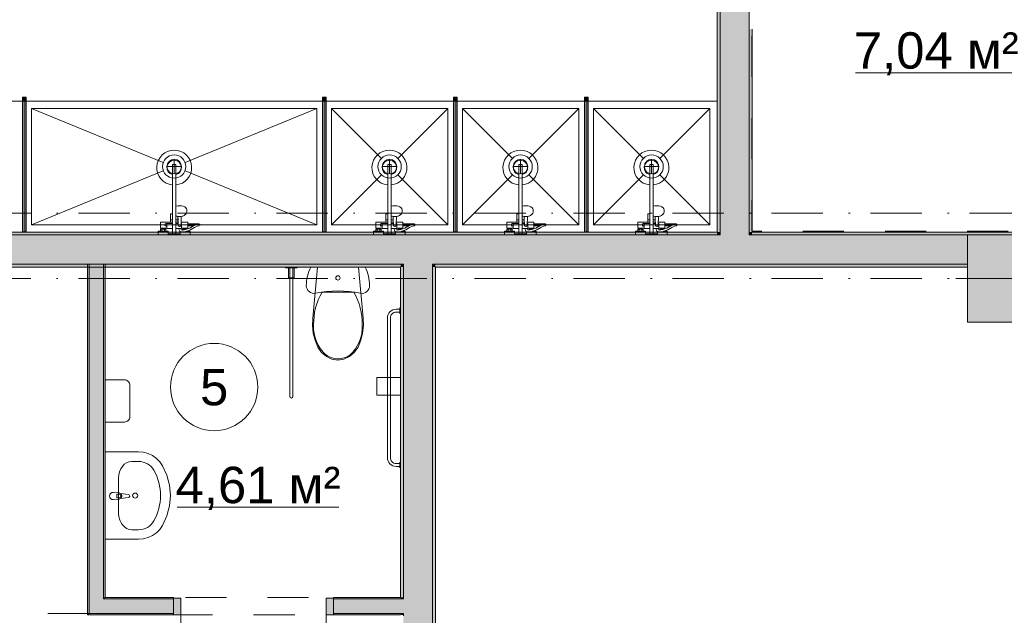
# Model space of a CAD drawing. Header units: millimetres. Extents: x 0 to 1184, y 0 to 836.
# Tile 13 of 66: x 373 to 441, y 426 to 467. Entities that reach past the tile are written whole.
import ezdxf
from ezdxf.xclip import XClip

# ---------------------------------------------------------------- set-up
doc = ezdxf.new("R2010")
doc.units = ezdxf.units.MM
doc.header["$MEASUREMENT"] = 0
doc.header["$XCLIPFRAME"] = 0
doc.linetypes.add('Штриховая', pattern=[5.644444, 2.822222, -2.822222])
doc.linetypes.add('Штрихпунктирная', pattern=[6.702778, 3.527778, -1.763889, 0, -1.411111])
for name, color, linetype in [('Интерьер - Оборудование', 7, 'Continuous'), ('Интерьер - Сантехника', 7, 'Continuous'), ('Конструктив - Колонны', 7, 'Continuous'), ('Конструктив - Стены Блок 100 нов', 7, 'Continuous'), ('Конструктив - Стены Блок 200 нов', 7, 'Continuous'), ('Элемент Модели - Зона', 7, 'Continuous'), ('Элемент Модели - Оси', 7, 'Continuous')]:
    doc.layers.add(name, color=color, linetype=linetype)
doc.styles.add('СГЕНЕРИР_СТИЛЬ_3', font='txt')

# ---------------------------------------------------------------- blocks, each defined once
blk = doc.blocks.new('Чертеж_4_4', base_point=(-278.479, 89.564))
at = {"layer": 'Интерьер - Оборудование', "linetype": 'Continuous', "lineweight": 0, "true_color": 0x00007f}
for points in [[(373.84, 462.034), (373.59, 462.034), (373.59, 461.784), (373.84, 461.784)], [(394.451, 462.034), (394.201, 462.034), (394.201, 461.784), (394.451, 461.784)], [(403.451, 462.034), (403.201, 462.034), (403.201, 461.784), (403.451, 461.784)], [(412.451, 462.034), (412.201, 462.034), (412.201, 461.784), (412.451, 461.784)]]:
    blk.add_hatch(color=176, dxfattribs=at).paths.add_polyline_path(points)
at = {"layer": 'Интерьер - Оборудование', "linetype": 'Continuous', "lineweight": 0, "true_color": 0x000000}
for points in [[(373.835, 452.784), (373.835, 461.784), (373.595, 461.784), (373.595, 452.784)], [(394.446, 452.784), (394.446, 461.784), (394.206, 461.784), (394.206, 452.784)], [(403.446, 452.784), (403.446, 461.784), (403.206, 461.784), (403.206, 452.784)], [(412.446, 452.784), (412.446, 461.784), (412.206, 461.784), (412.206, 452.784)]]:
    blk.add_hatch(color=18, dxfattribs=at).paths.add_polyline_path(points)
at = {"layer": 'Конструктив - Колонны', "linetype": 'Continuous', "lineweight": 0, "true_color": 0x000000}
blk.add_hatch(color=18, dxfattribs=at).paths.add_polyline_path([(438.522, 446.564), (444.522, 446.564), (444.522, 452.564), (438.522, 452.564)])
at = {"layer": 'Конструктив - Стены Блок 100 нов', "linetype": 'Continuous', "lineweight": 0, "true_color": 0x000000}
for points in [[(378.069, 450.564), (378.069, 426.559), (378.169, 426.559), (378.169, 450.564)], [(378.169, 450.564), (378.169, 427.559), (379.169, 427.559), (379.169, 450.564)], [(379.269, 427.659), (379.269, 450.564), (379.169, 450.564), (379.169, 427.659)], [(379.169, 427.559), (378.169, 426.559), (379.169, 426.559)], [(379.169, 427.559), (378.169, 427.559), (378.169, 426.559)], [(379.269, 427.659), (379.169, 427.559), (379.269, 427.559)], [(379.269, 427.659), (379.169, 427.659), (379.169, 427.559)], [(379.169, 426.559), (383.969, 426.559), (383.969, 427.559), (379.169, 427.559)], [(379.269, 427.659), (379.269, 427.559), (383.969, 427.559), (383.969, 427.659)], [(383.969, 427.609), (383.969, 426.459), (384.469, 426.459), (384.469, 427.609)], [(394.969, 426.459), (394.969, 427.609), (394.469, 427.609), (394.469, 426.459)], [(394.969, 427.659), (394.969, 427.559), (399.569, 427.559), (399.569, 427.659)], [(394.969, 426.559), (399.569, 426.559), (399.569, 427.559), (394.969, 427.559)], [(399.769, 426.559), (399.769, 427.559), (399.569, 427.559), (399.569, 426.559)], [(378.069, 426.459), (378.169, 426.459), (378.169, 426.559)], [(378.169, 426.559), (378.069, 426.559), (378.069, 426.459)], [(383.969, 426.559), (378.169, 426.559), (378.169, 426.459), (383.969, 426.459)], [(399.569, 426.559), (394.969, 426.559), (394.969, 426.459), (399.569, 426.459)]]:
    blk.add_hatch(color=18, dxfattribs=at).paths.add_polyline_path(points)
at = {"layer": 'Конструктив - Стены Блок 200 нов', "linetype": 'Continuous', "lineweight": 0, "true_color": 0x000000}
for points in [[(421.319, 452.764), (421.519, 452.764), (421.519, 487.564), (421.319, 487.564)], [(421.519, 485.564), (421.519, 452.764), (423.519, 452.764), (423.519, 485.564)], [(423.519, 466.714), (423.519, 452.764), (423.719, 452.764), (423.719, 466.714)], [(240.723, 452.564), (421.319, 452.564), (421.319, 452.764), (240.723, 452.764)], [(354.521, 452.564), (354.521, 450.564), (399.769, 450.564), (399.769, 452.564)], [(399.769, 450.564), (401.769, 450.564), (401.769, 452.564), (399.769, 452.564)], [(401.769, 450.564), (421.519, 450.564), (421.519, 452.564), (401.769, 452.564)], [(421.319, 452.564), (421.519, 452.564), (421.519, 452.764), (421.319, 452.764)], [(421.519, 452.564), (423.519, 452.564), (423.519, 452.764), (421.519, 452.764)], [(421.519, 450.564), (423.519, 450.564), (423.519, 452.564), (421.519, 452.564)], [(423.519, 452.564), (423.719, 452.564), (423.719, 452.764), (423.519, 452.764)], [(423.519, 452.564), (423.519, 450.564), (438.522, 450.564), (438.522, 452.564)], [(423.719, 452.564), (445.319, 452.564), (445.319, 452.764), (423.719, 452.764)], [(354.521, 450.364), (399.569, 450.364), (399.569, 450.564), (354.521, 450.564)], [(399.569, 450.364), (399.769, 450.364), (399.769, 450.564), (399.569, 450.564)], [(399.769, 450.364), (401.769, 450.364), (401.769, 450.564), (399.769, 450.564)], [(401.769, 450.364), (401.969, 450.364), (401.969, 450.564), (401.769, 450.564)], [(401.969, 450.364), (438.522, 450.364), (438.522, 450.564), (401.969, 450.564)], [(399.769, 427.659), (399.769, 450.364), (399.569, 450.364), (399.569, 427.659)], [(401.769, 427.559), (401.769, 450.364), (399.769, 450.364), (399.769, 427.559)], [(401.969, 399.747), (401.969, 450.364), (401.769, 450.364), (401.769, 399.947)], [(399.769, 427.559), (399.769, 427.659), (399.569, 427.659), (399.569, 427.559)], [(401.769, 426.559), (401.769, 427.559), (399.769, 427.559), (399.769, 426.559)], [(399.769, 426.459), (399.769, 426.559), (399.569, 426.559), (399.569, 426.459)], [(401.769, 399.664), (401.769, 426.559), (399.769, 426.559), (399.769, 401.665)]]:
    blk.add_hatch(color=18, dxfattribs=at).paths.add_polyline_path(points)
at = {"layer": 'Интерьер - Оборудование', "color": 7, "linetype": 'Continuous', "lineweight": 15}
for p, q in [((373.59, 461.784), (373.59, 452.784)), ((373.595, 461.784), (373.59, 461.784)), ((373.835, 461.784), (373.84, 461.784)), ((373.84, 461.784), (373.84, 452.784)), ((394.201, 461.784), (394.201, 452.784)), ((394.206, 461.784), (394.201, 461.784)), ((394.446, 461.784), (394.451, 461.784)), ((394.451, 461.784), (394.451, 452.784)), ((403.201, 461.784), (403.201, 452.784)), ((403.206, 461.784), (403.201, 461.784)), ((403.446, 461.784), (403.451, 461.784)), ((403.451, 461.784), (403.451, 452.784)), ((412.201, 461.784), (412.201, 452.784)), ((412.206, 461.784), (412.201, 461.784)), ((412.446, 461.784), (412.451, 461.784)), ((412.451, 461.784), (412.451, 452.784)), ((383.9, 456), (383.9, 457.414)), ((383.9, 457.414), (384.14, 457.414)), ((384.14, 456), (384.14, 457.414)), ((398.687, 456), (398.687, 457.414)), ((398.687, 457.414), (398.927, 457.414)), ((398.927, 456), (398.927, 457.414)), ((407.687, 456), (407.687, 457.414)), ((407.687, 457.414), (407.927, 457.414)), ((407.927, 456), (407.927, 457.414)), ((416.687, 456), (416.687, 457.414)), ((416.687, 457.414), (416.927, 457.414)), ((416.927, 456), (416.927, 457.414)), ((383.9, 453.004), (383.9, 454.014)), ((384.14, 454.534), (384.14, 453.004)), ((384.141, 453.988), (384.14, 453.987)), ((398.687, 453.004), (398.687, 454.014)), ((398.927, 454.534), (398.927, 453.004)), ((398.928, 453.988), (398.927, 453.987)), ((407.687, 453.004), (407.687, 454.014)), ((407.927, 454.534), (407.927, 453.004)), ((407.928, 453.988), (407.927, 453.987)), ((416.687, 453.004), (416.687, 454.014)), ((416.927, 454.534), (416.927, 453.004)), ((416.928, 453.988), (416.927, 453.987)), ((383.52, 453.044), (383.52, 453.364)), ((383.52, 453.364), (383.9, 453.364)), ((383.77, 453.594), (383.9, 453.594)), ((383.77, 453.444), (383.9, 453.444)), ((384.162, 453.866), (384.14, 453.876)), ((384.14, 453.847), (384.141, 453.847)), ((384.27, 453.594), (384.14, 453.594)), ((384.288, 453.444), (384.14, 453.444)), ((384.288, 453.364), (384.14, 453.364)), ((384.214, 453.853), (384.162, 453.866)), ((384.299, 453.832), (384.214, 453.853)), ((384.27, 453.444), (384.27, 453.839)), ((384.28, 453.837), (384.285, 453.655)), ((384.285, 453.655), (384.29, 453.232)), ((384.29, 453.232), (384.292, 453.216)), ((384.292, 453.216), (384.299, 453.201)), ((384.39, 453.825), (384.299, 453.832)), ((384.481, 453.832), (384.39, 453.825)), ((384.5, 453.837), (384.481, 453.832)), ((384.481, 453.201), (384.488, 453.216)), ((384.488, 453.216), (384.49, 453.232)), ((384.493, 453.444), (384.49, 453.232)), ((384.52, 453.364), (384.492, 453.364)), ((384.52, 453.364), (384.52, 453.044)), ((384.95, 453.199), (384.95, 453.329)), ((385.554, 453.282), (385.364, 453.199)), ((385.69, 453.326), (385.554, 453.282)), ((385.69, 453.326), (385.71, 453.329)), ((398.307, 453.044), (398.307, 453.364)), ((398.307, 453.364), (398.687, 453.364)), ((398.557, 453.594), (398.687, 453.594)), ((398.557, 453.444), (398.687, 453.444)), ((398.949, 453.866), (398.927, 453.876)), ((398.927, 453.847), (398.928, 453.847)), ((399.057, 453.594), (398.927, 453.594)), ((399.075, 453.444), (398.927, 453.444)), ((399.076, 453.364), (398.927, 453.364)), ((399.001, 453.853), (398.949, 453.866)), ((399.086, 453.832), (399.001, 453.853)), ((399.057, 453.444), (399.057, 453.839)), ((399.067, 453.837), (399.072, 453.655)), ((399.072, 453.655), (399.077, 453.232)), ((399.077, 453.232), (399.08, 453.216)), ((399.08, 453.216), (399.087, 453.201)), ((399.177, 453.825), (399.086, 453.832)), ((399.269, 453.832), (399.177, 453.825)), ((399.268, 453.201), (399.275, 453.216)), ((399.287, 453.837), (399.269, 453.832)), ((399.275, 453.216), (399.277, 453.232)), ((399.28, 453.444), (399.277, 453.232)), ((399.307, 453.364), (399.279, 453.364)), ((399.307, 453.364), (399.307, 453.044)), ((399.737, 453.199), (399.737, 453.329)), ((400.342, 453.282), (400.152, 453.199)), ((400.477, 453.326), (400.342, 453.282)), ((400.477, 453.326), (400.497, 453.329)), ((407.307, 453.044), (407.307, 453.364)), ((407.307, 453.364), (407.687, 453.364)), ((407.557, 453.594), (407.687, 453.594)), ((407.557, 453.444), (407.687, 453.444)), ((407.949, 453.866), (407.927, 453.876)), ((407.927, 453.847), (407.928, 453.847)), ((408.057, 453.594), (407.927, 453.594)), ((408.075, 453.444), (407.927, 453.444)), ((408.076, 453.364), (407.927, 453.364)), ((408.001, 453.853), (407.949, 453.866)), ((408.086, 453.832), (408.001, 453.853)), ((408.057, 453.444), (408.057, 453.839)), ((408.067, 453.837), (408.072, 453.655)), ((408.072, 453.655), (408.077, 453.232)), ((408.077, 453.232), (408.08, 453.216)), ((408.08, 453.216), (408.087, 453.201)), ((408.177, 453.825), (408.086, 453.832)), ((408.269, 453.832), (408.177, 453.825)), ((408.268, 453.201), (408.275, 453.216)), ((408.287, 453.837), (408.269, 453.832)), ((408.275, 453.216), (408.277, 453.232)), ((408.28, 453.444), (408.277, 453.232)), ((408.307, 453.364), (408.279, 453.364)), ((408.307, 453.364), (408.307, 453.044)), ((408.737, 453.199), (408.737, 453.329)), ((409.342, 453.282), (409.152, 453.199)), ((409.477, 453.326), (409.342, 453.282)), ((409.477, 453.326), (409.497, 453.329)), ((416.307, 453.044), (416.307, 453.364)), ((416.307, 453.364), (416.687, 453.364)), ((416.557, 453.594), (416.687, 453.594)), ((416.557, 453.444), (416.687, 453.444)), ((416.949, 453.866), (416.927, 453.876)), ((416.927, 453.847), (416.928, 453.847)), ((417.057, 453.594), (416.927, 453.594)), ((417.075, 453.444), (416.927, 453.444)), ((417.076, 453.364), (416.927, 453.364)), ((417.001, 453.853), (416.949, 453.866)), ((417.086, 453.832), (417.001, 453.853)), ((417.057, 453.444), (417.057, 453.839)), ((417.067, 453.837), (417.072, 453.655)), ((417.072, 453.655), (417.077, 453.232)), ((417.077, 453.232), (417.08, 453.216)), ((417.08, 453.216), (417.087, 453.201)), ((417.177, 453.825), (417.086, 453.832)), ((417.269, 453.832), (417.177, 453.825)), ((417.268, 453.201), (417.275, 453.216)), ((417.287, 453.837), (417.269, 453.832)), ((417.275, 453.216), (417.277, 453.232)), ((417.28, 453.444), (417.277, 453.232)), ((417.307, 453.364), (417.279, 453.364)), ((417.307, 453.364), (417.307, 453.044)), ((417.737, 453.199), (417.737, 453.329)), ((418.342, 453.282), (418.152, 453.199)), ((418.477, 453.326), (418.342, 453.282)), ((418.477, 453.326), (418.497, 453.329)), ((373.59, 452.784), (373.595, 452.784)), ((373.84, 452.784), (373.835, 452.784)), ((383.09, 452.824), (383.45, 452.824)), ((383.13, 453.044), (383.41, 453.044)), ((383.13, 452.964), (383.41, 452.964)), ((383.18, 452.824), (383.18, 452.964)), ((383.36, 452.824), (383.36, 452.964)), ((383.9, 452.644), (384.14, 452.644)), ((384.299, 453.201), (384.311, 453.187)), ((384.311, 453.187), (384.325, 453.177)), ((384.325, 453.177), (384.34, 453.172)), ((384.465, 453.004), (384.326, 453.004)), ((384.34, 453.172), (384.34, 453.172)), ((384.364, 453.16), (384.34, 453.172)), ((384.34, 453.172), (384.342, 453.171)), ((384.342, 453.171), (384.36, 453.169)), ((384.36, 453.169), (384.42, 453.169)), ((384.39, 453.156), (384.364, 453.16)), ((384.416, 453.16), (384.39, 453.156)), ((384.44, 453.172), (384.416, 453.16)), ((384.42, 453.169), (384.438, 453.171)), ((384.435, 452.794), (384.43, 452.796)), ((384.448, 452.791), (384.435, 452.794)), ((384.438, 453.171), (384.44, 453.172)), ((384.44, 453.172), (384.455, 453.177)), ((384.44, 453.172), (384.44, 453.172)), ((384.579, 452.77), (384.448, 452.791)), ((384.455, 453.177), (384.47, 453.187)), ((384.47, 453.187), (384.481, 453.201)), ((384.52, 453.149), (384.52, 453.115)), ((384.52, 453.115), (384.52, 453.084)), ((384.52, 453.084), (384.52, 453.057)), ((384.592, 452.769), (384.579, 452.77)), ((384.604, 452.903), (384.588, 452.9)), ((384.637, 452.778), (384.592, 452.769)), ((384.795, 452.94), (384.604, 452.903)), ((384.91, 453.044), (384.63, 453.044)), ((384.63, 452.964), (384.68, 452.964)), ((384.83, 452.815), (384.637, 452.778)), ((384.68, 452.964), (384.86, 452.964)), ((384.68, 452.917), (384.68, 452.964)), ((384.91, 452.98), (384.795, 452.94)), ((384.95, 452.857), (384.83, 452.815)), ((384.841, 452.819), (384.841, 452.819)), ((384.857, 452.824), (384.95, 452.824)), ((384.86, 452.964), (384.864, 452.964)), ((384.86, 452.963), (384.86, 452.964)), ((394.201, 452.784), (394.206, 452.784)), ((394.451, 452.784), (394.446, 452.784)), ((397.877, 452.824), (398.237, 452.824)), ((397.917, 453.044), (398.197, 453.044)), ((397.917, 452.964), (398.197, 452.964)), ((397.967, 452.824), (397.967, 452.964)), ((398.147, 452.824), (398.147, 452.964)), ((398.687, 452.644), (398.927, 452.644)), ((399.087, 453.201), (399.098, 453.187)), ((399.098, 453.187), (399.112, 453.177)), ((399.112, 453.177), (399.127, 453.172)), ((399.252, 453.004), (399.113, 453.004)), ((399.127, 453.172), (399.127, 453.172)), ((399.151, 453.16), (399.127, 453.172)), ((399.127, 453.172), (399.129, 453.171)), ((399.129, 453.171), (399.147, 453.169)), ((399.147, 453.169), (399.207, 453.169)), ((399.177, 453.156), (399.151, 453.16)), ((399.203, 453.16), (399.177, 453.156)), ((399.227, 453.172), (399.203, 453.16)), ((399.207, 453.169), (399.225, 453.171)), ((399.223, 452.794), (399.217, 452.796)), ((399.235, 452.791), (399.223, 452.794)), ((399.225, 453.171), (399.227, 453.172)), ((399.227, 453.172), (399.242, 453.177)), ((399.227, 453.172), (399.227, 453.172)), ((399.367, 452.77), (399.235, 452.791)), ((399.242, 453.177), (399.257, 453.187)), ((399.257, 453.187), (399.268, 453.201)), ((399.307, 453.149), (399.307, 453.115)), ((399.307, 453.115), (399.307, 453.084)), ((399.307, 453.084), (399.307, 453.057)), ((399.379, 452.769), (399.367, 452.77)), ((399.391, 452.903), (399.375, 452.9)), ((399.424, 452.778), (399.379, 452.769)), ((399.582, 452.94), (399.391, 452.903)), ((399.697, 453.044), (399.417, 453.044)), ((399.417, 452.964), (399.467, 452.964)), ((399.617, 452.815), (399.424, 452.778)), ((399.467, 452.964), (399.647, 452.964)), ((399.467, 452.917), (399.467, 452.964)), ((399.697, 452.98), (399.582, 452.94)), ((399.737, 452.857), (399.617, 452.815)), ((399.629, 452.819), (399.628, 452.819)), ((399.644, 452.824), (399.737, 452.824)), ((399.647, 452.964), (399.651, 452.964)), ((399.647, 452.963), (399.647, 452.964)), ((403.201, 452.784), (403.206, 452.784)), ((403.451, 452.784), (403.446, 452.784)), ((406.877, 452.824), (407.237, 452.824)), ((406.917, 453.044), (407.197, 453.044)), ((406.917, 452.964), (407.197, 452.964)), ((406.967, 452.824), (406.967, 452.964)), ((407.147, 452.824), (407.147, 452.964)), ((407.687, 452.644), (407.927, 452.644)), ((408.087, 453.201), (408.098, 453.187)), ((408.098, 453.187), (408.112, 453.177)), ((408.112, 453.177), (408.127, 453.172)), ((408.252, 453.004), (408.113, 453.004)), ((408.127, 453.172), (408.127, 453.172)), ((408.151, 453.16), (408.127, 453.172)), ((408.127, 453.172), (408.129, 453.171)), ((408.129, 453.171), (408.147, 453.169)), ((408.147, 453.169), (408.207, 453.169)), ((408.177, 453.156), (408.151, 453.16)), ((408.203, 453.16), (408.177, 453.156)), ((408.227, 453.172), (408.203, 453.16)), ((408.207, 453.169), (408.225, 453.171)), ((408.223, 452.794), (408.217, 452.796)), ((408.235, 452.791), (408.223, 452.794)), ((408.225, 453.171), (408.227, 453.172)), ((408.227, 453.172), (408.242, 453.177)), ((408.227, 453.172), (408.227, 453.172)), ((408.367, 452.77), (408.235, 452.791)), ((408.242, 453.177), (408.257, 453.187)), ((408.257, 453.187), (408.268, 453.201)), ((408.307, 453.149), (408.307, 453.115)), ((408.307, 453.115), (408.307, 453.084)), ((408.307, 453.084), (408.307, 453.057)), ((408.379, 452.769), (408.367, 452.77)), ((408.391, 452.903), (408.375, 452.9)), ((408.424, 452.778), (408.379, 452.769)), ((408.582, 452.94), (408.391, 452.903)), ((408.697, 453.044), (408.417, 453.044)), ((408.417, 452.964), (408.467, 452.964)), ((408.617, 452.815), (408.424, 452.778)), ((408.467, 452.964), (408.647, 452.964)), ((408.467, 452.917), (408.467, 452.964)), ((408.697, 452.98), (408.582, 452.94)), ((408.737, 452.857), (408.617, 452.815)), ((408.629, 452.819), (408.628, 452.819)), ((408.644, 452.824), (408.737, 452.824)), ((408.647, 452.964), (408.651, 452.964)), ((408.647, 452.963), (408.647, 452.964)), ((412.201, 452.784), (412.206, 452.784)), ((412.451, 452.784), (412.446, 452.784)), ((415.877, 452.824), (416.237, 452.824)), ((415.917, 453.044), (416.197, 453.044)), ((415.917, 452.964), (416.197, 452.964)), ((415.967, 452.824), (415.967, 452.964)), ((416.147, 452.824), (416.147, 452.964)), ((416.687, 452.644), (416.927, 452.644)), ((417.087, 453.201), (417.098, 453.187)), ((417.098, 453.187), (417.112, 453.177)), ((417.112, 453.177), (417.127, 453.172)), ((417.252, 453.004), (417.113, 453.004)), ((417.127, 453.172), (417.127, 453.172)), ((417.151, 453.16), (417.127, 453.172)), ((417.127, 453.172), (417.129, 453.171)), ((417.129, 453.171), (417.147, 453.169)), ((417.147, 453.169), (417.207, 453.169)), ((417.177, 453.156), (417.151, 453.16)), ((417.203, 453.16), (417.177, 453.156)), ((417.227, 453.172), (417.203, 453.16)), ((417.207, 453.169), (417.225, 453.171)), ((417.223, 452.794), (417.217, 452.796)), ((417.235, 452.791), (417.223, 452.794)), ((417.225, 453.171), (417.227, 453.172)), ((417.227, 453.172), (417.242, 453.177)), ((417.227, 453.172), (417.227, 453.172)), ((417.367, 452.77), (417.235, 452.791)), ((417.242, 453.177), (417.257, 453.187)), ((417.257, 453.187), (417.268, 453.201)), ((417.307, 453.149), (417.307, 453.115)), ((417.307, 453.115), (417.307, 453.084)), ((417.307, 453.084), (417.307, 453.057)), ((417.379, 452.769), (417.367, 452.77)), ((417.391, 452.903), (417.375, 452.9)), ((417.424, 452.778), (417.379, 452.769)), ((417.582, 452.94), (417.391, 452.903)), ((417.697, 453.044), (417.417, 453.044)), ((417.417, 452.964), (417.467, 452.964)), ((417.617, 452.815), (417.424, 452.778)), ((417.467, 452.964), (417.647, 452.964)), ((417.467, 452.917), (417.467, 452.964)), ((417.697, 452.98), (417.582, 452.94)), ((417.737, 452.857), (417.617, 452.815)), ((417.629, 452.819), (417.628, 452.819)), ((417.644, 452.824), (417.737, 452.824)), ((417.647, 452.964), (417.651, 452.964)), ((417.647, 452.963), (417.647, 452.964))]:
    blk.add_line(p, q, dxfattribs=at)
at = {"layer": 'Интерьер - Оборудование', "color": 7, "linetype": 'Continuous', "lineweight": 15, "flags": 128}
for points in [[(373.84, 462.034), (373.84, 461.784), (373.59, 461.784), (373.59, 462.034)], [(394.451, 462.034), (394.451, 461.784), (394.201, 461.784), (394.201, 462.034)], [(403.451, 462.034), (403.451, 461.784), (403.201, 461.784), (403.201, 462.034)], [(412.451, 462.034), (412.451, 461.784), (412.201, 461.784), (412.201, 462.034)], [(373.835, 452.784), (373.595, 452.784), (373.595, 461.784), (373.835, 461.784)], [(394.446, 452.784), (394.206, 452.784), (394.206, 461.784), (394.446, 461.784)], [(403.446, 452.784), (403.206, 452.784), (403.206, 461.784), (403.446, 461.784)], [(412.446, 452.784), (412.206, 452.784), (412.206, 461.784), (412.446, 461.784)], [(384.52, 453.004), (384.465, 453.004), (384.502, 452.914), (384.588, 452.9), (384.59, 452.964), (384.63, 452.964), (384.63, 453.044), (384.52, 453.044)], [(384.91, 453.044), (384.91, 452.98), (385.089, 453.044), (385.35, 453.193), (385.364, 453.199), (384.95, 453.199), (384.95, 453.044)], [(399.307, 453.004), (399.252, 453.004), (399.289, 452.914), (399.375, 452.9), (399.377, 452.964), (399.417, 452.964), (399.417, 453.044), (399.307, 453.044)], [(399.697, 453.044), (399.697, 452.98), (399.876, 453.044), (400.138, 453.193), (400.152, 453.199), (399.737, 453.199), (399.737, 453.044)], [(408.307, 453.004), (408.252, 453.004), (408.289, 452.914), (408.375, 452.9), (408.377, 452.964), (408.417, 452.964), (408.417, 453.044), (408.307, 453.044)], [(408.697, 453.044), (408.697, 452.98), (408.876, 453.044), (409.138, 453.193), (409.152, 453.199), (408.737, 453.199), (408.737, 453.044)], [(417.307, 453.004), (417.252, 453.004), (417.289, 452.914), (417.375, 452.9), (417.377, 452.964), (417.417, 452.964), (417.417, 453.044), (417.307, 453.044)], [(417.697, 453.044), (417.697, 452.98), (417.876, 453.044), (418.138, 453.193), (418.152, 453.199), (417.737, 453.199), (417.737, 453.044)]]:
    blk.add_lwpolyline(points, close=True, dxfattribs=at)
for points in [[(383.9, 456, -19.949874), (384.14, 456), (384.14, 454.534), (384.261, 454.563), (384.39, 454.573), (384.519, 454.563), (384.64, 454.534), (384.744, 454.489), (384.823, 454.429), (384.873, 454.36), (384.89, 454.286), (384.89, 454.18), (384.885, 454.148), (384.868, 454.074), (384.854, 454.047), (384.806, 453.981), (384.785, 453.962), (384.713, 453.908), (384.618, 453.866), (384.566, 453.853), (384.5, 453.837), (384.495, 453.655), (384.493, 453.444), (384.95, 453.444), (384.95, 453.329), (385.71, 453.329, -0.853753), (385.73, 453.202), (385.602, 453.161), (385.41, 453.077), (385.143, 452.925), (384.95, 452.857), (384.95, 452.824), (385.11, 452.824), (385.11, 452.564), (384.43, 452.564), (384.43, 452.796), (384.413, 452.806), (384.405, 452.815), (384.398, 452.826), (384.324, 453.004), (384.14, 453.004), (384.14, 452.644), (384.42, 452.644), (384.42, 452.564), (383.62, 452.564), (383.62, 452.644), (383.9, 452.644), (383.9, 453.004), (383.52, 453.004), (383.52, 453.044), (383.41, 453.044), (383.41, 452.964), (383.45, 452.964), (383.45, 452.824), (383.61, 452.824), (383.61, 452.564), (382.93, 452.564), (382.93, 452.824), (383.09, 452.824), (383.09, 452.964), (383.13, 452.964), (383.13, 453.044), (383.09, 453.044), (383.09, 453.444), (383.77, 453.444), (383.77, 454.014), (383.792, 454.014), (383.817, 454.014), (383.849, 454.014), (383.889, 454.014), (383.9, 454.014)], [(398.687, 456, -19.949874), (398.927, 456), (398.927, 454.534), (399.048, 454.563), (399.177, 454.573), (399.307, 454.563), (399.427, 454.534), (399.531, 454.489), (399.61, 454.429), (399.66, 454.36), (399.677, 454.286), (399.677, 454.18), (399.672, 454.148), (399.655, 454.074), (399.641, 454.047), (399.593, 453.981), (399.572, 453.962), (399.5, 453.908), (399.405, 453.866), (399.354, 453.853), (399.287, 453.837), (399.282, 453.655), (399.28, 453.444), (399.737, 453.444), (399.737, 453.329), (400.497, 453.329, -0.853753), (400.517, 453.202), (400.389, 453.161), (400.197, 453.077), (399.93, 452.925), (399.737, 452.857), (399.737, 452.824), (399.897, 452.824), (399.897, 452.564), (399.217, 452.564), (399.217, 452.796), (399.201, 452.806), (399.192, 452.815), (399.185, 452.826), (399.112, 453.004), (398.927, 453.004), (398.927, 452.644), (399.207, 452.644), (399.207, 452.564), (398.407, 452.564), (398.407, 452.644), (398.687, 452.644), (398.687, 453.004), (398.307, 453.004), (398.307, 453.044), (398.197, 453.044), (398.197, 452.964), (398.237, 452.964), (398.237, 452.824), (398.397, 452.824), (398.397, 452.564), (397.717, 452.564), (397.717, 452.824), (397.877, 452.824), (397.877, 452.964), (397.917, 452.964), (397.917, 453.044), (397.877, 453.044), (397.877, 453.444), (398.557, 453.444), (398.557, 454.014), (398.579, 454.014), (398.604, 454.014), (398.637, 454.014), (398.676, 454.014), (398.687, 454.014)], [(407.687, 456, -19.949874), (407.927, 456), (407.927, 454.534), (408.048, 454.563), (408.177, 454.573), (408.307, 454.563), (408.427, 454.534), (408.531, 454.489), (408.61, 454.429), (408.66, 454.36), (408.677, 454.286), (408.677, 454.18), (408.672, 454.148), (408.655, 454.074), (408.641, 454.047), (408.593, 453.981), (408.572, 453.962), (408.5, 453.908), (408.405, 453.866), (408.354, 453.853), (408.287, 453.837), (408.282, 453.655), (408.28, 453.444), (408.737, 453.444), (408.737, 453.329), (409.497, 453.329, -0.853753), (409.517, 453.202), (409.389, 453.161), (409.197, 453.077), (408.93, 452.925), (408.737, 452.857), (408.737, 452.824), (408.897, 452.824), (408.897, 452.564), (408.217, 452.564), (408.217, 452.796), (408.201, 452.806), (408.192, 452.815), (408.185, 452.826), (408.112, 453.004), (407.927, 453.004), (407.927, 452.644), (408.207, 452.644), (408.207, 452.564), (407.407, 452.564), (407.407, 452.644), (407.687, 452.644), (407.687, 453.004), (407.307, 453.004), (407.307, 453.044), (407.197, 453.044), (407.197, 452.964), (407.237, 452.964), (407.237, 452.824), (407.397, 452.824), (407.397, 452.564), (406.717, 452.564), (406.717, 452.824), (406.877, 452.824), (406.877, 452.964), (406.917, 452.964), (406.917, 453.044), (406.877, 453.044), (406.877, 453.444), (407.557, 453.444), (407.557, 454.014), (407.579, 454.014), (407.604, 454.014), (407.637, 454.014), (407.676, 454.014), (407.687, 454.014)], [(416.687, 456, -19.949874), (416.927, 456), (416.927, 454.534), (417.048, 454.563), (417.177, 454.573), (417.307, 454.563), (417.427, 454.534), (417.531, 454.489), (417.61, 454.429), (417.66, 454.36), (417.677, 454.286), (417.677, 454.18), (417.672, 454.148), (417.655, 454.074), (417.641, 454.047), (417.593, 453.981), (417.572, 453.962), (417.5, 453.908), (417.405, 453.866), (417.354, 453.853), (417.287, 453.837), (417.282, 453.655), (417.28, 453.444), (417.737, 453.444), (417.737, 453.329), (418.497, 453.329, -0.853753), (418.517, 453.202), (418.389, 453.161), (418.197, 453.077), (417.93, 452.925), (417.737, 452.857), (417.737, 452.824), (417.897, 452.824), (417.897, 452.564), (417.217, 452.564), (417.217, 452.796), (417.201, 452.806), (417.192, 452.815), (417.185, 452.826), (417.112, 453.004), (416.927, 453.004), (416.927, 452.644), (417.207, 452.644), (417.207, 452.564), (416.407, 452.564), (416.407, 452.644), (416.687, 452.644), (416.687, 453.004), (416.307, 453.004), (416.307, 453.044), (416.197, 453.044), (416.197, 452.964), (416.237, 452.964), (416.237, 452.824), (416.397, 452.824), (416.397, 452.564), (415.717, 452.564), (415.717, 452.824), (415.877, 452.824), (415.877, 452.964), (415.917, 452.964), (415.917, 453.044), (415.877, 453.044), (415.877, 453.444), (416.557, 453.444), (416.557, 454.014), (416.579, 454.014), (416.604, 454.014), (416.637, 454.014), (416.676, 454.014), (416.687, 454.014)]]:
    blk.add_lwpolyline(points, format="xyb", close=True, dxfattribs=at)
at = {"layer": 'Интерьер - Оборудование', "color": 7, "linetype": 'Continuous', "lineweight": 15}
for centre, radius, start, end in [((384.02, 457.194), 0.5, 283.88654, 256.11346), ((398.807, 457.194), 0.5, 283.88654, 256.11346), ((407.807, 457.194), 0.5, 283.88654, 256.11346), ((416.807, 457.194), 0.5, 283.88654, 256.11346), ((383.475, 453.264), 0.09, 60, 300), ((398.262, 453.264), 0.09, 60, 300), ((407.262, 453.264), 0.09, 60, 300), ((416.262, 453.264), 0.09, 60, 300)]:
    blk.add_arc(centre, radius, start, end, dxfattribs=at)
at = {"layer": 'Интерьер - Сантехника', "color": 7, "linetype": 'Continuous', "lineweight": 15}
for p, q in [((393.819, 461.264), (374.221, 461.264)), ((374.221, 461.264), (374.221, 453.264)), ((374.221, 461.264), (383.271, 457.546)), ((393.819, 461.264), (384.769, 457.546)), ((393.819, 453.264), (393.819, 461.264)), ((402.819, 461.264), (394.819, 461.264)), ((394.819, 461.264), (394.819, 453.264)), ((394.819, 461.264), (398.253, 457.83)), ((402.819, 461.264), (399.384, 457.83)), ((402.819, 453.264), (402.819, 461.264)), ((411.819, 461.264), (403.819, 461.264)), ((403.819, 461.264), (403.819, 453.264)), ((403.819, 461.264), (407.253, 457.83)), ((411.819, 461.264), (408.384, 457.83)), ((411.819, 453.264), (411.819, 461.264)), ((420.819, 461.264), (412.819, 461.264)), ((412.819, 461.264), (412.819, 453.264)), ((412.819, 461.264), (416.253, 457.83)), ((420.819, 461.264), (417.384, 457.83)), ((420.819, 453.264), (420.819, 461.264)), ((384.02, 457.764), (384.02, 456.764)), ((398.819, 457.764), (398.819, 456.764)), ((407.819, 457.764), (407.819, 456.764)), ((416.819, 457.764), (416.819, 456.764)), ((374.221, 453.264), (383.271, 456.982)), ((383.52, 457.264), (384.52, 457.264)), ((393.819, 453.264), (384.769, 456.982)), ((394.819, 453.264), (398.253, 456.698)), ((399.319, 457.264), (398.319, 457.264)), ((402.819, 453.264), (399.384, 456.698)), ((403.819, 453.264), (407.253, 456.698)), ((408.319, 457.264), (407.319, 457.264)), ((411.819, 453.264), (408.384, 456.698)), ((412.819, 453.264), (416.253, 456.698)), ((417.319, 457.264), (416.319, 457.264)), ((420.819, 453.264), (417.384, 456.698)), ((374.221, 453.264), (393.819, 453.264)), ((394.819, 453.264), (402.819, 453.264)), ((403.819, 453.264), (411.819, 453.264)), ((412.819, 453.264), (420.819, 453.264)), ((395.269, 448.634), (394.179, 448.634)), ((396.358, 448.634), (395.269, 448.634)), ((399.519, 447.464), (399.519, 447.264)), ((381.101, 437.009), (381.56, 437.009)), ((399.519, 436.864), (399.519, 436.664)), ((380.192, 433.472), (380.192, 435.849)), ((380.071, 434.767), (380.22, 434.767)), ((380.071, 434.495), (380.071, 434.767)), ((380.22, 434.495), (380.071, 434.495)), ((381.101, 432.313), (381.56, 432.313))]:
    blk.add_line(p, q, dxfattribs=at)
at = {"layer": 'Интерьер - Сантехника', "color": 7, "linetype": 'Continuous', "lineweight": 15, "flags": 128}
for points in [[(373.721, 461.764), (364.721, 461.764), (364.721, 452.764), (373.721, 452.764)], [(373.721, 461.764), (373.721, 452.764), (394.319, 452.764), (394.319, 461.764)], [(403.319, 461.764), (394.319, 461.764), (394.319, 452.764), (403.319, 452.764)], [(412.319, 461.764), (403.319, 461.764), (403.319, 452.764), (412.319, 452.764)], [(421.319, 461.764), (412.319, 461.764), (412.319, 452.764), (421.319, 452.764)], [(391.669, 450.314), (392.469, 450.314), (392.469, 450.364), (391.669, 450.364)], [(391.869, 450.314), (391.869, 449.614), (392.269, 449.614), (392.269, 450.314)], [(393.401, 450.364), (393.33, 450.213), (393.268, 450.059), (393.215, 449.901), (393.172, 449.74), (393.138, 449.577), (393.113, 449.412), (393.099, 449.246), (393.094, 449.079), (393.107, 448.964), (393.144, 448.854), (393.205, 448.756), (393.287, 448.673), (393.384, 448.61), (393.493, 448.569), (393.608, 448.554), (393.724, 448.565), (394.107, 448.632), (394.492, 448.681), (394.88, 448.71), (395.269, 448.72), (395.657, 448.71), (396.045, 448.681), (396.431, 448.632), (396.814, 448.565), (396.929, 448.554), (397.044, 448.569), (397.153, 448.61), (397.251, 448.673), (397.332, 448.756), (397.393, 448.854), (397.431, 448.964), (397.444, 449.079), (397.439, 449.246), (397.424, 449.412), (397.4, 449.577), (397.366, 449.74), (397.322, 449.901), (397.269, 450.059), (397.207, 450.213), (397.136, 450.364)], [(393.574, 445.83), (393.699, 445.332), (393.889, 444.863), (394.145, 444.491), (394.475, 444.206), (394.858, 444.026), (395.269, 443.964), (395.679, 444.026), (396.062, 444.206), (396.393, 444.491), (396.649, 444.863), (396.839, 445.332), (396.963, 445.83), (397.018, 446.343), (397.002, 446.86), (396.678, 450.364), (393.859, 450.364), (393.535, 446.86), (393.52, 446.343)], [(397.939, 441.564), (399.569, 441.564), (399.569, 442.764), (397.939, 442.764)], [(379.269, 437.661), (381.56, 437.661), (381.897, 437.632), (382.223, 437.546), (382.529, 437.406), (382.803, 437.216), (383.037, 436.982), (383.225, 436.712), (383.524, 436.061), (383.707, 435.37), (383.769, 434.661), (383.707, 433.951), (383.524, 433.261), (383.225, 432.609), (383.037, 432.339), (382.803, 432.106), (382.529, 431.916), (382.223, 431.776), (381.897, 431.69), (381.56, 431.661), (379.269, 431.661)]]:
    blk.add_lwpolyline(points, close=True, dxfattribs=at)
for points in [[(391.969, 450.314), (392.169, 450.314), (392.169, 441.464, -1), (391.969, 441.464)], [(399.569, 447.564), (399.569, 447.164), (399.519, 447.164), (399.519, 447.264), (399.269, 447.264, 0.414214), (398.869, 446.864), (398.869, 437.264, 0.414214), (399.269, 436.864), (399.519, 436.864), (399.519, 436.964), (399.569, 436.964), (399.569, 436.564), (399.519, 436.564), (399.519, 436.664), (399.269, 436.664, -0.414214), (398.669, 437.264), (398.669, 446.864, -0.414214), (399.269, 447.464), (399.519, 447.464), (399.519, 447.564)], [(379.269, 439.711), (380.606, 439.711, 0.414214), (380.969, 440.074), (380.969, 442.249, 0.414214), (380.606, 442.611), (379.269, 442.611)], [(379.822, 434.381), (380.241, 434.421, 0.12102), (380.337, 434.453), (380.866, 434.52, 0.882566), (380.866, 434.742), (380.337, 434.808, 0.12102), (380.241, 434.841), (379.822, 434.881, 1)]]:
    blk.add_lwpolyline(points, format="xyb", close=True, dxfattribs=at)
at = {"layer": 'Интерьер - Сантехника', "color": 7, "linetype": 'Continuous', "lineweight": 15}
for centre, radius in [((384.02, 457.264), 0.8), ((398.819, 457.264), 0.8), ((407.819, 457.264), 0.8), ((416.819, 457.264), 0.8), ((384.02, 457.264), 0.5), ((398.819, 457.264), 0.5), ((407.819, 457.264), 0.5), ((416.819, 457.264), 0.5), ((381.34, 434.661), 0.175)]:
    blk.add_circle(centre, radius, dxfattribs=at)
for centre, radius, start, end in [((380.22, 434.631), 0.136, 270, 90), ((380.222, 434.631), 0.211, 302.77103, 57.22897)]:
    blk.add_arc(centre, radius, start, end, dxfattribs=at)
blk.add_ellipse((395.269, 449.614), major_axis=(0.15, 0), ratio=0.999724, dxfattribs=at)
for centre, major_axis, ratio, start_param, end_param in [((397.85, 446.485), (0, 4.255), 0.999377, 1.041392, 1.594412), ((392.688, 446.485), (0, 4.255), 0.999377, 4.688771, 5.241791), ((396.163, 446.241), (0, 2.571), 0.999377, 1.515065, 2.415654), ((394.374, 446.241), (0, 2.571), 0.999377, 3.867528, 4.768116), ((395.277, 445.437), (0, 1.386), 0.999377, 2.509088, 3.135732), ((395.261, 445.436), (0, 1.386), 0.999377, 3.147454, 3.774097), ((381.101, 435.848), (0, 1.161), 0.783646, 0, 1.570796), ((381.56, 435.849), (1.212, 0), 0.956522, 0.496975, 1.570796), ((379.269, 434.661), (3.818, 0), 0.956522, 5.78621, 6.78016), ((381.101, 433.474), (0, 1.161), 0.783646, 1.570796, 3.141593), ((381.56, 433.472), (1.212, 0), 0.956522, 4.712389, 5.78621)]:
    blk.add_ellipse(centre, major_axis=major_axis, ratio=ratio, start_param=start_param, end_param=end_param, dxfattribs=at)
at = {"layer": 'Конструктив - Колонны', "color": 251, "linetype": 'Continuous', "lineweight": 5, "true_color": 0x575757}
blk.add_line((440.722, 449.564), (437.722, 449.564), dxfattribs=at)
at = {"layer": 'Конструктив - Колонны', "color": 251, "linetype": 'Continuous', "lineweight": 15, "true_color": 0x575757, "flags": 128}
blk.add_lwpolyline([(438.522, 446.564), (444.522, 446.564), (444.522, 452.564), (438.522, 452.564)], close=True, dxfattribs=at)
at = {"layer": 'Конструктив - Стены Блок 100 нов', "color": 251, "linetype": 'Continuous', "lineweight": 20, "true_color": 0x575757}
for p, q in [((378.169, 450.564), (378.169, 427.559)), ((379.169, 427.559), (379.169, 450.564)), ((378.169, 427.559), (378.169, 426.559)), ((379.169, 427.559), (379.269, 427.559)), ((379.169, 427.559), (379.269, 427.559)), ((383.969, 427.559), (379.269, 427.559)), ((383.969, 427.609), (383.969, 427.659)), ((383.969, 427.609), (383.969, 427.659)), ((383.969, 427.559), (383.969, 427.609)), ((383.969, 427.559), (383.969, 427.609)), ((383.969, 427.559), (383.969, 427.609)), ((383.969, 426.559), (383.969, 427.559)), ((383.969, 426.559), (383.969, 427.559)), ((383.969, 426.559), (383.969, 427.559)), ((394.969, 427.609), (394.969, 427.659)), ((394.969, 427.609), (394.969, 427.659)), ((394.969, 427.559), (394.969, 427.609)), ((394.969, 427.559), (394.969, 427.609)), ((394.969, 427.559), (394.969, 427.609)), ((399.569, 427.559), (394.969, 427.559)), ((394.969, 426.559), (394.969, 427.559)), ((394.969, 426.559), (394.969, 427.559)), ((394.969, 426.559), (394.969, 427.559)), ((378.169, 426.559), (379.169, 426.559)), ((378.169, 426.559), (379.169, 426.559)), ((379.169, 426.559), (383.969, 426.559)), ((383.969, 426.459), (383.969, 426.559)), ((383.969, 426.459), (383.969, 426.559)), ((383.969, 426.459), (383.969, 426.559)), ((394.969, 426.559), (399.569, 426.559)), ((394.969, 426.459), (394.969, 426.559)), ((394.969, 426.459), (394.969, 426.559)), ((394.969, 426.459), (394.969, 426.559))]:
    blk.add_line(p, q, dxfattribs=at)
at = {"layer": 'Конструктив - Стены Блок 100 нов', "color": 251, "linetype": 'Continuous', "lineweight": 5, "true_color": 0x575757}
for p, q in [((383.969, 427.609), (384.469, 427.609)), ((383.969, 426.459), (383.969, 427.609)), ((384.469, 427.609), (384.469, 426.459)), ((394.469, 426.459), (394.469, 427.609)), ((394.469, 427.609), (394.969, 427.609)), ((394.969, 427.609), (394.969, 426.459)), ((384.469, 426.459), (383.969, 426.459)), ((394.969, 426.459), (394.469, 426.459)), ((394.469, 426.459), (394.469, 416.459))]:
    blk.add_line(p, q, dxfattribs=at)
at = {"layer": 'Конструктив - Стены Блок 100 нов', "color": 251, "linetype": 'Continuous', "lineweight": 20, "true_color": 0x575757, "flags": 128}
for points in [[(378.069, 450.564), (378.069, 426.459)], [(378.169, 450.564), (378.069, 450.564)], [(379.169, 450.564), (378.169, 450.564)], [(379.269, 450.564), (379.169, 450.564)], [(379.269, 427.659), (379.269, 450.564)], [(383.969, 427.659), (379.269, 427.659)], [(399.569, 427.659), (394.969, 427.659)], [(378.069, 426.459), (378.169, 426.459)], [(378.169, 426.459), (383.969, 426.459)], [(394.969, 426.459), (399.569, 426.459)]]:
    blk.add_lwpolyline(points, dxfattribs=at)
at = {"layer": 'Конструктив - Стены Блок 100 нов', "color": 251, "linetype": 'Continuous', "lineweight": 5, "true_color": 0x575757}
blk.add_arc((394.469, 426.459), 10, 180, 270, dxfattribs=at)
at = {"layer": 'Конструктив - Стены Блок 200 нов', "color": 251, "linetype": 'Continuous', "lineweight": 20, "true_color": 0x575757}
for p, q in [((421.519, 485.564), (421.519, 452.764)), ((423.519, 467.914), (423.519, 466.714)), ((423.519, 452.764), (423.519, 466.714)), ((399.769, 452.564), (354.521, 452.564)), ((401.769, 452.564), (399.769, 452.564)), ((421.519, 452.564), (401.769, 452.564)), ((421.519, 452.764), (421.519, 452.564)), ((421.519, 452.764), (421.519, 452.564)), ((423.519, 452.564), (423.519, 452.764)), ((423.519, 452.564), (423.519, 452.764)), ((438.522, 452.564), (423.519, 452.564)), ((354.521, 450.564), (399.769, 450.564)), ((399.769, 450.564), (399.769, 450.364)), ((399.769, 450.564), (399.769, 450.364)), ((401.769, 450.364), (401.769, 450.564)), ((401.769, 450.364), (401.769, 450.564)), ((401.769, 450.564), (421.519, 450.564)), ((421.519, 450.564), (423.519, 450.564)), ((423.519, 450.564), (438.522, 450.564)), ((399.769, 450.364), (399.769, 427.559)), ((401.769, 427.559), (401.769, 450.364)), ((399.769, 427.559), (399.569, 427.559)), ((399.769, 427.559), (399.569, 427.559)), ((401.769, 426.559), (401.769, 427.559)), ((399.569, 426.559), (399.769, 426.559)), ((399.569, 426.559), (399.769, 426.559)), ((399.769, 426.559), (399.769, 426.459)), ((399.769, 426.409), (399.769, 426.459)), ((401.769, 399.664), (401.769, 426.559))]:
    blk.add_line(p, q, dxfattribs=at)
at = {"layer": 'Конструктив - Стены Блок 200 нов', "color": 251, "linetype": 'Continuous', "lineweight": 20, "true_color": 0x575757, "flags": 128}
for points in [[(421.319, 487.564), (421.319, 452.764)], [(423.719, 452.764), (423.719, 466.714)], [(421.319, 452.764), (240.723, 452.764)], [(445.319, 452.764), (423.719, 452.764)], [(354.521, 450.364), (399.569, 450.364)], [(399.569, 450.364), (399.569, 427.659)], [(401.969, 399.747), (401.969, 450.364)], [(401.969, 450.364), (438.522, 450.364)]]:
    blk.add_lwpolyline(points, dxfattribs=at)
at = {"layer": 'Элемент Модели - Зона', "color": 7, "linetype": 'Continuous', "lineweight": 15}
for p, q in [((430.821, 463.716), (441.93, 463.716)), ((384.224, 433.863), (395.333, 433.863))]:
    blk.add_line(p, q, dxfattribs=at)
at = {"layer": 'Элемент Модели - Зона', "color": 7, "linetype": 'Штриховая', "lineweight": 15, "flags": 128}
for points in [[(411.127, 487.664), (411.127, 496.664), (412.303, 496.664), (412.303, 487.664), (421.319, 487.664), (421.319, 487.764), (493.319, 487.764), (493.319, 513.564), (346.721, 513.564), (346.721, 487.664), (355.721, 487.664), (355.721, 496.664), (356.921, 496.664), (356.921, 487.664), (365.921, 487.664), (365.921, 486.464), (356.921, 486.464), (356.921, 477.464), (355.721, 477.464), (355.721, 486.464), (346.721, 486.464), (346.721, 452.764), (421.319, 452.764), (421.319, 486.464), (412.319, 486.464), (412.319, 477.464), (411.119, 477.464), (411.119, 486.464), (402.119, 486.464), (402.119, 487.664)], [(445.299, 452.819), (445.299, 485.419), (423.699, 485.419), (423.699, 452.819)], [(378.169, 426.559), (378.169, 450.564), (354.521, 450.564), (354.521, 446.564), (348.521, 446.564), (348.521, 450.564), (340.203, 450.564), (340.203, 434.944), (348.657, 426.559)], [(83.021, 364.939), (82.621, 364.939), (82.621, 272.564), (174.521, 272.564), (399.569, 272.564), (399.569, 320.394), (438.381, 359.205), (438.522, 359.064), (438.722, 359.064), (438.722, 359.264), (438.322, 359.264), (438.322, 359.901), (399.569, 398.655), (399.569, 426.459), (378.069, 426.459), (378.069, 450.364), (354.521, 450.364), (354.521, 446.564), (348.521, 446.564), (348.521, 450.364), (264.521, 450.364), (264.521, 446.564), (263.969, 446.564), (263.969, 435.544), (228.342, 399.917), (174.521, 399.917), (174.521, 366.064), (174.521, 364.939), (174.521, 360.064), (168.521, 360.064), (168.521, 364.939), (89.021, 364.939), (89.021, 360.064), (83.021, 360.064)], [(379.269, 450.364), (379.269, 427.659), (399.569, 427.659), (399.569, 450.364)], [(438.522, 450.364), (401.969, 450.364), (401.969, 399.649), (438.522, 363.095), (438.522, 366.064), (444.522, 366.064), (444.522, 360.064), (444.722, 360.064), (444.722, 359.264), (622.021, 359.264), (622.021, 359.064), (628.021, 359.064), (628.021, 359.264), (665.321, 359.264), (665.321, 410.064), (712.321, 410.064), (712.321, 446.564), (708.521, 446.564), (708.521, 450.364), (628.021, 450.364), (628.021, 446.564), (622.021, 446.564), (622.021, 450.364), (621.021, 450.364), (621.021, 446.564), (615.021, 446.564), (615.021, 450.364), (534.522, 450.364), (534.522, 446.564), (528.522, 446.564), (528.522, 450.364), (444.522, 450.364), (444.522, 446.564), (438.522, 446.564)]]:
    blk.add_lwpolyline(points, close=True, dxfattribs=at)
at = {"layer": 'Элемент Модели - Зона', "color": 7, "linetype": 'Continuous', "lineweight": 15, "flags": 128}
blk.add_lwpolyline([(389.767, 442.115, 1), (383.767, 442.115, 1)], format="xyb", close=True, dxfattribs=at)
at = {"layer": 'Элемент Модели - Оси', "color": 7, "linetype": 'Штрихпунктирная', "lineweight": 15}
for p, q in [((71.316, 454.064), (1182.021, 454.064)), ((71.316, 449.564), (1182.021, 449.564))]:
    blk.add_line(p, q, dxfattribs=at)
at = {"layer": 'Элемент Модели - Зона', "color": 7, "linetype": 'Continuous', "lineweight": 15, "char_height": 2.5, "attachment_point": 5, "style": 'СГЕНЕРИР_СТИЛЬ_3'}
for s, insert in [('\\A1;{\\pqc;\\fArial|b0|i0|c204|p38;7,04 м²}', (436.375, 465.009)), ('\\A1;{\\pqc;\\fArial|b0|i0|c204|p38;5}', (386.767, 442.095)), ('\\A1;{\\pqc;\\fArial|b0|i0|c204|p38;4,61 м²}', (389.779, 435.156))]:
    blk.add_mtext(s, dxfattribs=dict(at, insert=insert))

msp = doc.modelspace()

# ---------------------------------------------------------------- block references
at = {"color": 161, "linetype": 'Continuous', "lineweight": 40, "true_color": 0x83aefe}
ref = msp.add_blockref('Чертеж_4_4', (-278.479, 89.564), dxfattribs=at)
XClip(ref).set_block_clipping_path([(71.3162990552, 166.9277917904), (1182.0208577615, 831.3911731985)])

doc.saveas('drawing.dxf')
